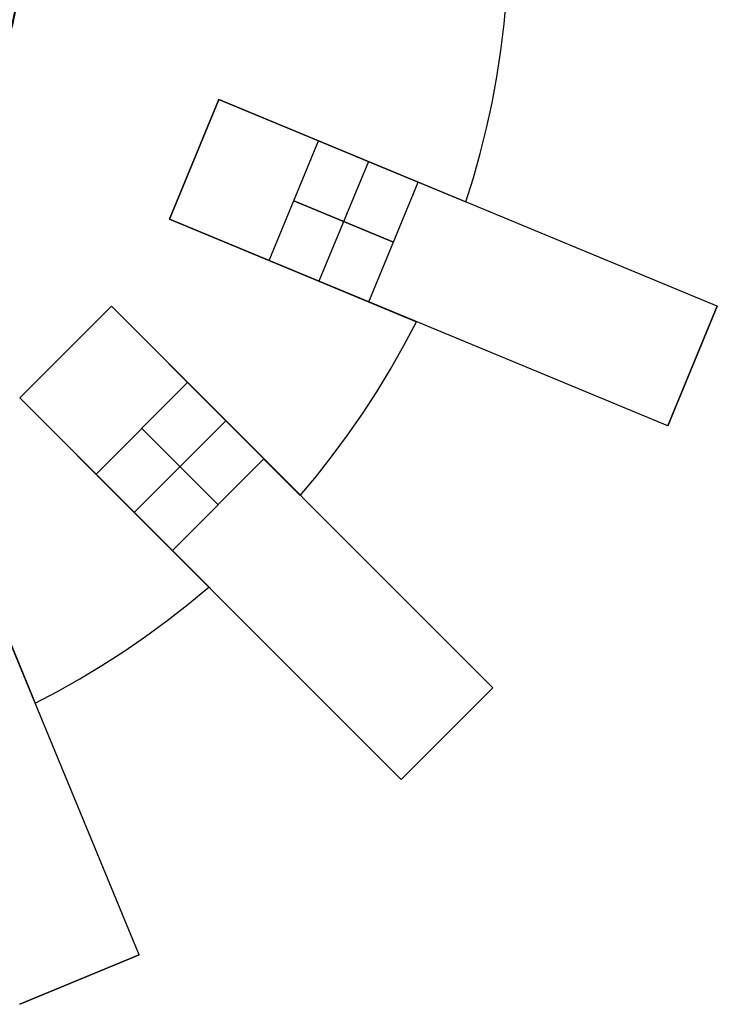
# Model space of a CAD drawing. Header units: millimetres. Extents: x 625 to 835, y 1649 to 1859.
# Tile 6 of 9: x 765 to 829, y 1655 to 1746. Entities that reach past the tile are written whole.
import ezdxf

# ---------------------------------------------------------------- set-up
doc = ezdxf.new("R2010")
doc.units = ezdxf.units.MM

msp = doc.modelspace()

# ---------------------------------------------------------------- linework, layer by layer
at = {"extrusion": (0.000142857, -2.84161e-05, 1)}
msp.add_lwpolyline([(697.71, 1767.385), (697.266, 1766.256), (696.861, 1765.113), (696.495, 1763.957), (696.17, 1762.789), (695.886, 1761.61), (695.642, 1760.422), (695.44, 1759.226), (695.279, 1758.024), (695.161, 1756.817), (695.084, 1755.607), (695.049, 1754.395), (695.056, 1753.182), (695.105, 1751.971), (695.196, 1750.761), (695.328, 1749.556), (695.503, 1748.356), (695.719, 1747.163), (695.976, 1745.978), (696.274, 1744.802), (696.613, 1743.638), (696.991, 1742.486), (697.41, 1741.347), (697.867, 1740.224), (698.364, 1739.118), (698.898, 1738.029), (699.469, 1736.96), (700.078, 1735.911), (700.722, 1734.883), (701.402, 1733.879), (702.116, 1732.899), (702.863, 1731.944), (703.643, 1731.015), (704.455, 1730.114), (705.298, 1729.242), (706.17, 1728.4), (707.071, 1727.588), (707.999, 1726.808), (708.954, 1726.06), (709.934, 1725.346), (710.939, 1724.667), (711.966, 1724.022), (713.015, 1723.414), (714.085, 1722.842), (715.173, 1722.308), (716.28, 1721.812), (717.403, 1721.354), (718.541, 1720.936), (719.693, 1720.557), (720.858, 1720.219), (722.033, 1719.92), (723.218, 1719.663), (724.411, 1719.447), (725.611, 1719.273), (726.817, 1719.14), (728.026, 1719.049), (729.238, 1719), (730.451, 1718.993), (731.663, 1719.028), (732.873, 1719.105), (734.08, 1719.224), (735.282, 1719.385), (736.478, 1719.587), (737.666, 1719.83), (738.844, 1720.115), (740.013, 1720.44), (741.169, 1720.805), (742.312, 1721.21), (743.44, 1721.655), (744.552, 1722.138), (745.647, 1722.66), (746.723, 1723.219), (747.779, 1723.816), (748.814, 1724.448), (749.826, 1725.116), (750.814, 1725.818), (751.778, 1726.555), (752.715, 1727.324), (753.626, 1728.125), (754.508, 1728.958), (755.36, 1729.82), (756.182, 1730.712), (756.973, 1731.631), (757.731, 1732.577), (758.457, 1733.549), (759.148, 1734.546), (759.804, 1735.566), (760.424, 1736.608), (761.008, 1737.67), (761.555, 1738.753), (762.064, 1739.854), (762.535, 1740.971), (762.966, 1742.105), (763.358, 1743.252), (763.71, 1744.413), (764.022, 1745.585), (764.293, 1746.767), (764.522, 1747.957), (764.711, 1749.155), (764.857, 1750.359), (764.962, 1751.567), (765.025, 1752.778), (765.046, 1753.991)], dxfattribs=at)
at = {"extrusion": (-0.000142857, 2.84161e-05, 1)}
msp.add_lwpolyline([(764.955, 1754.009), (764.934, 1752.796), (764.871, 1751.585), (764.766, 1750.377), (764.62, 1749.173), (764.431, 1747.975), (764.202, 1746.785), (763.931, 1745.603), (763.619, 1744.431), (763.267, 1743.27), (762.875, 1742.123), (762.444, 1740.989), (761.973, 1739.872), (761.464, 1738.771), (760.917, 1737.689), (760.333, 1736.626), (759.713, 1735.584), (759.057, 1734.564), (758.366, 1733.567), (757.641, 1732.595), (756.882, 1731.649), (756.091, 1730.73), (755.269, 1729.838), (754.417, 1728.976), (753.535, 1728.144), (752.625, 1727.342), (751.687, 1726.573), (750.724, 1725.837), (749.735, 1725.134), (748.723, 1724.466), (747.688, 1723.834), (746.632, 1723.237), (745.556, 1722.678), (744.462, 1722.156), (743.349, 1721.673), (742.221, 1721.228), (741.078, 1720.823), (739.922, 1720.458), (738.754, 1720.133), (737.575, 1719.848), (736.387, 1719.605), (735.191, 1719.403), (733.989, 1719.242), (732.782, 1719.123), (731.572, 1719.046), (730.36, 1719.011), (729.147, 1719.018), (727.935, 1719.067), (726.726, 1719.158), (725.521, 1719.291), (724.321, 1719.465), (723.127, 1719.681), (721.942, 1719.939), (720.767, 1720.237), (719.602, 1720.575), (718.45, 1720.954), (717.312, 1721.372), (716.189, 1721.83), (715.082, 1722.326), (713.994, 1722.86), (712.924, 1723.432), (711.875, 1724.04), (710.848, 1724.685), (709.843, 1725.364), (708.863, 1726.078), (707.908, 1726.826), (706.98, 1727.606), (706.079, 1728.418), (705.207, 1729.26), (704.364, 1730.132), (703.552, 1731.033), (702.772, 1731.962), (702.025, 1732.917), (701.311, 1733.897), (700.631, 1734.901), (699.987, 1735.929), (699.379, 1736.978), (698.807, 1738.047), (698.273, 1739.136), (697.776, 1740.242), (697.319, 1741.365), (696.9, 1742.504), (696.522, 1743.656), (696.183, 1744.82), (695.885, 1745.996), (695.628, 1747.181), (695.412, 1748.374), (695.238, 1749.574), (695.105, 1750.779), (695.014, 1751.989), (694.965, 1753.2), (694.958, 1754.413), (694.993, 1755.625), (695.07, 1756.836), (695.189, 1758.042), (695.349, 1759.244), (695.551, 1760.44), (695.795, 1761.628), (696.079, 1762.807), (696.404, 1763.975), (696.77, 1765.132), (697.175, 1766.275), (697.62, 1767.403)], dxfattribs=at)
for points in [[(805.998, 1729.015), (806.696, 1731.246), (807.335, 1733.521), (807.912, 1735.84), (808.424, 1738.2), (808.87, 1740.599), (809.245, 1743.034), (809.547, 1745.502), (809.775, 1748)], [(805.998, 1729.015), (806.696, 1731.246), (807.335, 1733.521), (807.912, 1735.84), (808.424, 1738.2), (808.87, 1740.599), (809.245, 1743.034), (809.547, 1745.502), (809.775, 1748)], [(805.998, 1729.015), (806.696, 1731.246), (807.335, 1733.521), (807.912, 1735.84), (808.424, 1738.2), (808.87, 1740.599), (809.245, 1743.034), (809.547, 1745.502), (809.775, 1748)], [(805.998, 1729.015), (806.696, 1731.246), (807.335, 1733.521), (807.912, 1735.84), (808.424, 1738.2), (808.87, 1740.599), (809.245, 1743.034), (809.547, 1745.502), (809.775, 1748)], [(805.998, 1729.015), (806.696, 1731.246), (807.335, 1733.521), (807.912, 1735.84), (808.424, 1738.2), (808.87, 1740.599), (809.245, 1743.034), (809.547, 1745.502), (809.775, 1748)], [(805.998, 1729.015), (806.696, 1731.246), (807.335, 1733.521), (807.912, 1735.84), (808.424, 1738.2), (808.87, 1740.599), (809.245, 1743.034), (809.547, 1745.502), (809.775, 1748)], [(783.109, 1738.496), (778.517, 1727.409)], [(778.517, 1727.409), (783.109, 1738.496)], [(778.517, 1727.409), (783.109, 1738.496)], [(778.517, 1727.409), (783.109, 1738.496)], [(783.109, 1738.496), (778.517, 1727.409)], [(783.109, 1738.496), (778.517, 1727.409)], [(783.109, 1738.496), (796.968, 1732.755)], [(783.109, 1738.496), (796.968, 1732.755)], [(783.109, 1738.496), (796.968, 1732.755)], [(783.109, 1738.496), (796.968, 1732.755)], [(829.303, 1719.362), (783.109, 1738.496)], [(787.756, 1723.582), (792.348, 1734.669)], [(787.756, 1723.582), (792.348, 1734.669)], [(801.587, 1730.842), (792.348, 1734.669)], [(792.348, 1734.669), (801.587, 1730.842)], [(796.968, 1732.755), (792.375, 1721.669)], [(796.968, 1732.755), (792.375, 1721.669)], [(796.968, 1732.755), (805.998, 1729.015)], [(796.968, 1732.755), (805.998, 1729.015)], [(796.968, 1732.755), (805.998, 1729.015)], [(796.968, 1732.755), (805.998, 1729.015)], [(796.995, 1719.755), (801.587, 1730.842)], [(796.995, 1719.755), (801.587, 1730.842)], [(799.291, 1725.299), (790.052, 1729.126)], [(790.052, 1729.126), (799.291, 1725.299)], [(792.375, 1721.669), (778.517, 1727.409)], [(778.517, 1727.409), (792.375, 1721.669)], [(792.375, 1721.669), (778.517, 1727.409)], [(778.517, 1727.409), (792.375, 1721.669)], [(824.711, 1708.275), (778.517, 1727.409)], [(787.756, 1723.582), (796.995, 1719.755)], [(796.995, 1719.755), (787.756, 1723.582)], [(801.406, 1717.928), (792.375, 1721.669)], [(792.375, 1721.669), (801.406, 1717.928)], [(801.406, 1717.928), (792.375, 1721.669)], [(792.375, 1721.669), (801.406, 1717.928)], [(773.134, 1719.352), (764.648, 1710.866)], [(764.648, 1710.866), (773.134, 1719.352)], [(764.648, 1710.866), (773.134, 1719.352)], [(764.648, 1710.866), (773.134, 1719.352)], [(773.134, 1719.352), (764.648, 1710.866)], [(773.134, 1719.352), (764.648, 1710.866)], [(773.134, 1719.352), (764.648, 1710.866)], [(773.134, 1719.352), (783.74, 1708.745)], [(773.134, 1719.352), (783.74, 1708.745)], [(773.134, 1719.352), (783.74, 1708.745)], [(773.134, 1719.352), (783.74, 1708.745)], [(808.489, 1683.996), (773.134, 1719.352)], [(824.711, 1708.275), (829.303, 1719.362)], [(824.711, 1708.275), (829.303, 1719.362)], [(829.303, 1719.362), (824.711, 1708.275)], [(829.303, 1719.362), (824.711, 1708.275)], [(790.652, 1701.833), (792.15, 1703.627), (793.611, 1705.486), (795.032, 1707.407), (796.408, 1709.391), (797.738, 1711.437), (799.016, 1713.543), (800.24, 1715.707), (801.406, 1717.928)], [(790.652, 1701.833), (792.15, 1703.627), (793.611, 1705.486), (795.032, 1707.407), (796.408, 1709.391), (797.738, 1711.437), (799.016, 1713.543), (800.24, 1715.707), (801.406, 1717.928)], [(790.652, 1701.833), (792.15, 1703.627), (793.611, 1705.486), (795.032, 1707.407), (796.408, 1709.391), (797.738, 1711.437), (799.016, 1713.543), (800.24, 1715.707), (801.406, 1717.928)], [(790.652, 1701.833), (792.15, 1703.627), (793.611, 1705.486), (795.032, 1707.407), (796.408, 1709.391), (797.738, 1711.437), (799.016, 1713.543), (800.24, 1715.707), (801.406, 1717.928)], [(790.652, 1701.833), (792.15, 1703.627), (793.611, 1705.486), (795.032, 1707.407), (796.408, 1709.391), (797.738, 1711.437), (799.016, 1713.543), (800.24, 1715.707), (801.406, 1717.928)], [(790.652, 1701.833), (792.15, 1703.627), (793.611, 1705.486), (795.032, 1707.407), (796.408, 1709.391), (797.738, 1711.437), (799.016, 1713.543), (800.24, 1715.707), (801.406, 1717.928)], [(771.719, 1703.795), (780.205, 1712.281)], [(771.719, 1703.795), (780.205, 1712.281)], [(787.276, 1705.21), (780.205, 1712.281)], [(780.205, 1712.281), (787.276, 1705.21)], [(775.255, 1700.26), (764.648, 1710.866)], [(764.648, 1710.866), (775.255, 1700.26)], [(775.255, 1700.26), (764.648, 1710.866)], [(764.648, 1710.866), (775.255, 1700.26)], [(800.004, 1675.511), (764.648, 1710.866)], [(783.74, 1708.745), (775.255, 1700.26)], [(783.74, 1708.745), (775.255, 1700.26)], [(783.74, 1708.745), (790.652, 1701.833)], [(783.74, 1708.745), (790.652, 1701.833)], [(783.74, 1708.745), (790.652, 1701.833)], [(783.74, 1708.745), (790.652, 1701.833)], [(783.033, 1700.967), (775.962, 1708.038)], [(775.962, 1708.038), (783.033, 1700.967)], [(775.725, 1659.289), (756.591, 1705.483)], [(778.79, 1696.724), (787.276, 1705.21)], [(778.79, 1696.724), (787.276, 1705.21)], [(771.719, 1703.795), (778.79, 1696.724)], [(778.79, 1696.724), (771.719, 1703.795)], [(782.167, 1693.348), (775.255, 1700.26)], [(775.255, 1700.26), (782.167, 1693.348)], [(782.167, 1693.348), (775.255, 1700.26)], [(775.255, 1700.26), (782.167, 1693.348)], [(766.072, 1682.594), (768.142, 1683.678), (770.203, 1684.836), (772.251, 1686.067), (774.282, 1687.374), (776.293, 1688.755), (778.28, 1690.211), (780.239, 1691.742), (782.167, 1693.348)], [(766.072, 1682.594), (768.142, 1683.678), (770.203, 1684.836), (772.251, 1686.067), (774.282, 1687.374), (776.293, 1688.755), (778.28, 1690.211), (780.239, 1691.742), (782.167, 1693.348)], [(766.072, 1682.594), (768.142, 1683.678), (770.203, 1684.836), (772.251, 1686.067), (774.282, 1687.374), (776.293, 1688.755), (778.28, 1690.211), (780.239, 1691.742), (782.167, 1693.348)], [(766.072, 1682.594), (768.142, 1683.678), (770.203, 1684.836), (772.251, 1686.067), (774.282, 1687.374), (776.293, 1688.755), (778.28, 1690.211), (780.239, 1691.742), (782.167, 1693.348)], [(766.072, 1682.594), (768.142, 1683.678), (770.203, 1684.836), (772.251, 1686.067), (774.282, 1687.374), (776.293, 1688.755), (778.28, 1690.211), (780.239, 1691.742), (782.167, 1693.348)], [(766.072, 1682.594), (768.142, 1683.678), (770.203, 1684.836), (772.251, 1686.067), (774.282, 1687.374), (776.293, 1688.755), (778.28, 1690.211), (780.239, 1691.742), (782.167, 1693.348)], [(762.331, 1691.625), (766.072, 1682.594)], [(762.331, 1691.625), (766.072, 1682.594)], [(762.331, 1691.625), (766.072, 1682.594)], [(762.331, 1691.625), (766.072, 1682.594)], [(800.004, 1675.511), (808.489, 1683.996)], [(800.004, 1675.511), (808.489, 1683.996)], [(808.489, 1683.996), (800.004, 1675.511)], [(764.638, 1654.697), (775.725, 1659.289)], [(764.638, 1654.697), (775.725, 1659.289)], [(775.725, 1659.289), (764.638, 1654.697)]]:
    msp.add_lwpolyline(points)
at = {"extrusion": (1, 0, 0)}
for points in [[(1738.496, -12.005), (1738.496, -312.005)], [(1732.952, -12.005), (1732.952, -312.005)], [(1729.015, -324.005), (1729.015, -312.005)], [(1729.015, -12.005), (1729.015, -0.005)], [(1728.929, 9.575), (1728.929, -333.585)], [(1727.409, -312.005), (1727.409, -12.005)], [(1719.352, -12.005), (1719.352, -312.005)], [(1719.362, -304.005), (1719.362, -20.005)], [(1717.928, -324.005), (1717.928, -312.005)], [(1717.928, -12.005), (1717.928, -0.005)], [(1717.842, 9.575), (1717.842, -333.585)], [(1715.109, -12.005), (1715.109, -312.005)], [(1713.818, -304.005), (1713.818, -20.005)], [(1710.866, -312.005), (1710.866, -12.005)], [(1708.275, -20.005), (1708.275, -304.005)], [(1701.833, -324.005), (1701.833, -312.005)], [(1701.833, -12.005), (1701.833, -0.005)], [(1701.674, 9.575), (1701.674, -333.585)], [(1693.348, -324.005), (1693.348, -312.005)], [(1693.348, -12.005), (1693.348, -0.005)], [(1693.189, 9.575), (1693.189, -333.585)], [(1683.996, -304.005), (1683.996, -20.005)], [(1682.594, -324.005), (1682.594, -312.005)], [(1682.594, -12.005), (1682.594, -0.005)], [(1682.386, 9.575), (1682.386, -333.585)], [(1679.754, -304.005), (1679.754, -20.005)], [(1675.511, -20.005), (1675.511, -304.005)], [(1659.289, -304.005), (1659.289, -20.005)], [(1656.993, -304.005), (1656.993, -20.005)], [(1654.697, -20.005), (1654.697, -304.005)]]:
    msp.add_lwpolyline(points, dxfattribs=at)
at = {"extrusion": (0.382683, 0.92388, -2.66178e-14)}
msp.add_lwpolyline([(-68.205, 9.995), (-67.864, 9.989), (-67.523, 9.972), (-67.183, 9.943), (-66.844, 9.902), (-66.506, 9.85), (-66.171, 9.786), (-65.838, 9.711), (-65.507, 9.624), (-65.18, 9.526), (-64.857, 9.418), (-64.537, 9.298), (-64.221, 9.167), (-63.91, 9.026), (-63.605, 8.874), (-63.304, 8.712), (-63.009, 8.539), (-62.721, 8.357), (-62.439, 8.165), (-62.163, 7.963), (-61.894, 7.752), (-61.633, 7.532), (-61.38, 7.303), (-61.134, 7.066), (-60.897, 6.821), (-60.668, 6.567), (-60.448, 6.306), (-60.237, 6.037), (-60.036, 5.762), (-59.843, 5.48), (-59.661, 5.191), (-59.489, 4.896), (-59.326, 4.596), (-59.175, 4.29), (-59.033, 3.979), (-58.903, 3.664), (-58.783, 3.344), (-58.674, 3.02), (-58.576, 2.693), (-58.49, 2.363), (-58.414, 2.03), (-58.351, 1.694), (-58.298, 1.357), (-58.258, 1.018), (-58.229, 0.677), (-58.211, 0.336), (-58.205, -0.005)], dxfattribs=at)
at = {"extrusion": (0.382683, 0.92388, -2.71978e-14)}
msp.add_lwpolyline([(-58.205, -324.005), (-58.211, -324.346), (-58.229, -324.687), (-58.258, -325.028), (-58.298, -325.367), (-58.351, -325.704), (-58.414, -326.04), (-58.49, -326.373), (-58.576, -326.703), (-58.674, -327.03), (-58.783, -327.354), (-58.903, -327.674), (-59.033, -327.989), (-59.175, -328.3), (-59.326, -328.606), (-59.489, -328.906), (-59.661, -329.201), (-59.843, -329.49), (-60.036, -329.772), (-60.237, -330.047), (-60.448, -330.316), (-60.668, -330.577), (-60.897, -330.831), (-61.134, -331.076), (-61.38, -331.313), (-61.633, -331.542), (-61.894, -331.762), (-62.163, -331.973), (-62.439, -332.175), (-62.721, -332.367), (-63.009, -332.549), (-63.304, -332.722), (-63.605, -332.884), (-63.91, -333.036), (-64.221, -333.177), (-64.537, -333.308), (-64.857, -333.428), (-65.18, -333.536), (-65.507, -333.634), (-65.838, -333.721), (-66.171, -333.796), (-66.506, -333.86), (-66.844, -333.912), (-67.183, -333.953), (-67.523, -333.982), (-67.864, -333.999), (-68.205, -334.005)], dxfattribs=at)
msp.add_lwpolyline([(-58.205, -324.005), (-58.211, -324.346), (-58.229, -324.687), (-58.258, -325.028), (-58.298, -325.367), (-58.351, -325.704), (-58.414, -326.04), (-58.49, -326.373), (-58.576, -326.703), (-58.674, -327.03), (-58.783, -327.354), (-58.903, -327.674), (-59.033, -327.989), (-59.175, -328.3), (-59.326, -328.606), (-59.489, -328.906), (-59.661, -329.201), (-59.843, -329.49), (-60.036, -329.772), (-60.237, -330.047), (-60.448, -330.316), (-60.668, -330.577), (-60.897, -330.831), (-61.134, -331.076), (-61.38, -331.313), (-61.633, -331.542), (-61.894, -331.762), (-62.163, -331.973), (-62.439, -332.175), (-62.721, -332.367), (-63.009, -332.549), (-63.304, -332.722), (-63.605, -332.884), (-63.91, -333.036), (-64.221, -333.177), (-64.537, -333.308), (-64.857, -333.428), (-65.18, -333.536), (-65.507, -333.634), (-65.838, -333.721), (-66.171, -333.796), (-66.506, -333.86), (-66.844, -333.912), (-67.183, -333.953), (-67.523, -333.982), (-67.864, -333.999), (-68.205, -334.005)], dxfattribs=at)
at = {"extrusion": (0.382683, 0.92388, 4.89729e-15)}
msp.add_lwpolyline([(-68.205, 9.995), (-67.864, 9.989), (-67.523, 9.972), (-67.183, 9.943), (-66.844, 9.902), (-66.506, 9.85), (-66.171, 9.786), (-65.838, 9.711), (-65.507, 9.624), (-65.18, 9.526), (-64.857, 9.418), (-64.537, 9.298), (-64.221, 9.167), (-63.91, 9.026), (-63.605, 8.874), (-63.304, 8.712), (-63.009, 8.539), (-62.721, 8.357), (-62.439, 8.165), (-62.163, 7.963), (-61.894, 7.752), (-61.633, 7.532), (-61.38, 7.303), (-61.134, 7.066), (-60.897, 6.821), (-60.668, 6.567), (-60.448, 6.306), (-60.237, 6.037), (-60.036, 5.762), (-59.843, 5.48), (-59.661, 5.191), (-59.489, 4.896), (-59.326, 4.596), (-59.175, 4.29), (-59.033, 3.979), (-58.903, 3.664), (-58.783, 3.344), (-58.674, 3.02), (-58.576, 2.693), (-58.49, 2.363), (-58.414, 2.03), (-58.351, 1.694), (-58.298, 1.357), (-58.258, 1.018), (-58.229, 0.677), (-58.211, 0.336), (-58.205, -0.005)], dxfattribs=at)
at = {"extrusion": (0.382683, 0.92388, 2.6604e-14)}
msp.add_lwpolyline([(-58.205, -324.005), (-58.211, -324.346), (-58.229, -324.687), (-58.258, -325.028), (-58.298, -325.367), (-58.351, -325.704), (-58.414, -326.04), (-58.49, -326.373), (-58.576, -326.703), (-58.674, -327.03), (-58.783, -327.354), (-58.903, -327.674), (-59.033, -327.989), (-59.175, -328.3), (-59.326, -328.606), (-59.489, -328.906), (-59.661, -329.201), (-59.843, -329.49), (-60.036, -329.772), (-60.237, -330.047), (-60.448, -330.316), (-60.668, -330.577), (-60.897, -330.831), (-61.134, -331.076), (-61.38, -331.313), (-61.633, -331.542), (-61.894, -331.762), (-62.163, -331.973), (-62.439, -332.175), (-62.721, -332.367), (-63.009, -332.549), (-63.304, -332.722), (-63.605, -332.884), (-63.91, -333.036), (-64.221, -333.177), (-64.537, -333.308), (-64.857, -333.428), (-65.18, -333.536), (-65.507, -333.634), (-65.838, -333.721), (-66.171, -333.796), (-66.506, -333.86), (-66.844, -333.912), (-67.183, -333.953), (-67.523, -333.982), (-67.864, -333.999), (-68.205, -334.005)], dxfattribs=at)
at = {"extrusion": (0.382683, 0.92388, -8.83519e-15)}
msp.add_lwpolyline([(-108.205, -20.005), (-108.188, -18.981), (-108.135, -17.958), (-108.048, -16.937), (-107.926, -15.92), (-107.769, -14.908), (-107.578, -13.901), (-107.352, -12.902), (-107.093, -11.911), (-106.8, -10.93), (-106.473, -9.959), (-106.114, -8.999), (-105.722, -8.053), (-105.298, -7.12), (-104.842, -6.203), (-104.355, -5.302), (-103.838, -4.417), (-103.291, -3.551), (-102.714, -2.705), (-102.109, -1.878), (-101.477, -1.072), (-100.817, -0.289), (-100.13, 0.472), (-99.419, 1.208), (-98.682, 1.92), (-97.921, 2.606), (-97.138, 3.266), (-96.332, 3.899), (-95.506, 4.504), (-94.659, 5.08), (-93.793, 5.628), (-92.909, 6.145), (-92.007, 6.632), (-91.09, 7.087), (-90.157, 7.511), (-89.211, 7.903), (-88.252, 8.263), (-87.281, 8.589), (-86.299, 8.883), (-85.308, 9.142), (-84.309, 9.368), (-83.303, 9.559), (-82.29, 9.716), (-81.273, 9.838), (-80.253, 9.925), (-79.23, 9.978), (-78.205, 9.995)], dxfattribs=at)
at = {"extrusion": (0.382683, 0.92388, 3.89426e-15)}
msp.add_lwpolyline([(-78.205, -334.005), (-79.23, -333.988), (-80.253, -333.935), (-81.273, -333.848), (-82.29, -333.726), (-83.303, -333.569), (-84.309, -333.378), (-85.308, -333.152), (-86.299, -332.893), (-87.281, -332.599), (-88.252, -332.273), (-89.211, -331.913), (-90.157, -331.521), (-91.09, -331.097), (-92.007, -330.642), (-92.909, -330.155), (-93.793, -329.638), (-94.659, -329.09), (-95.506, -328.514), (-96.332, -327.909), (-97.138, -327.276), (-97.921, -326.616), (-98.682, -325.93), (-99.419, -325.218), (-100.13, -324.482), (-100.817, -323.721), (-101.477, -322.938), (-102.109, -322.132), (-102.714, -321.305), (-103.291, -320.459), (-103.838, -319.593), (-104.355, -318.708), (-104.842, -317.807), (-105.298, -316.89), (-105.722, -315.957), (-106.114, -315.011), (-106.473, -314.051), (-106.8, -313.08), (-107.093, -312.099), (-107.352, -311.108), (-107.578, -310.109), (-107.769, -309.102), (-107.926, -308.09), (-108.048, -307.073), (-108.135, -306.052), (-108.188, -305.029), (-108.205, -304.005)], dxfattribs=at)
at = {"extrusion": (0.382683, 0.92388, 2.71978e-14)}
msp.add_lwpolyline([(-58.205, -0.005), (-58.211, 0.336), (-58.229, 0.677), (-58.258, 1.018), (-58.298, 1.357), (-58.351, 1.694), (-58.414, 2.03), (-58.49, 2.363), (-58.576, 2.693), (-58.674, 3.02), (-58.783, 3.344), (-58.903, 3.664), (-59.033, 3.979), (-59.175, 4.29), (-59.326, 4.596), (-59.489, 4.896), (-59.661, 5.191), (-59.843, 5.48), (-60.036, 5.762), (-60.237, 6.037), (-60.448, 6.306), (-60.668, 6.567), (-60.897, 6.821), (-61.134, 7.066), (-61.38, 7.303), (-61.633, 7.532), (-61.894, 7.752), (-62.163, 7.963), (-62.439, 8.165), (-62.721, 8.357), (-63.009, 8.539), (-63.304, 8.712), (-63.605, 8.874), (-63.91, 9.026), (-64.221, 9.167), (-64.537, 9.298), (-64.857, 9.418), (-65.18, 9.526), (-65.507, 9.624), (-65.838, 9.711), (-66.171, 9.786), (-66.506, 9.85), (-66.844, 9.902), (-67.183, 9.943), (-67.523, 9.972), (-67.864, 9.989), (-68.205, 9.995)], dxfattribs=at)
at = {"extrusion": (0.382683, 0.92388, -4.3332e-15)}
msp.add_lwpolyline([(-108.205, -20.005), (-108.188, -18.981), (-108.135, -17.958), (-108.048, -16.937), (-107.926, -15.92), (-107.769, -14.908), (-107.578, -13.901), (-107.352, -12.902), (-107.093, -11.911), (-106.8, -10.93), (-106.473, -9.959), (-106.114, -8.999), (-105.722, -8.053), (-105.298, -7.12), (-104.842, -6.203), (-104.355, -5.302), (-103.838, -4.417), (-103.291, -3.551), (-102.714, -2.705), (-102.109, -1.878), (-101.477, -1.072), (-100.817, -0.289), (-100.13, 0.472), (-99.419, 1.208), (-98.682, 1.92), (-97.921, 2.606), (-97.138, 3.266), (-96.332, 3.899), (-95.506, 4.504), (-94.659, 5.08), (-93.793, 5.628), (-92.909, 6.145), (-92.007, 6.632), (-91.09, 7.087), (-90.157, 7.511), (-89.211, 7.903), (-88.252, 8.263), (-87.281, 8.589), (-86.299, 8.883), (-85.308, 9.142), (-84.309, 9.368), (-83.303, 9.559), (-82.29, 9.716), (-81.273, 9.838), (-80.253, 9.925), (-79.23, 9.978), (-78.205, 9.995)], dxfattribs=at)
at = {"extrusion": (0.382683, 0.92388, -2.1049e-15)}
msp.add_lwpolyline([(-78.205, -334.005), (-79.23, -333.988), (-80.253, -333.935), (-81.273, -333.848), (-82.29, -333.726), (-83.303, -333.569), (-84.309, -333.378), (-85.308, -333.152), (-86.299, -332.893), (-87.281, -332.599), (-88.252, -332.273), (-89.211, -331.913), (-90.157, -331.521), (-91.09, -331.097), (-92.007, -330.642), (-92.909, -330.155), (-93.793, -329.638), (-94.659, -329.09), (-95.506, -328.514), (-96.332, -327.909), (-97.138, -327.276), (-97.921, -326.616), (-98.682, -325.93), (-99.419, -325.218), (-100.13, -324.482), (-100.817, -323.721), (-101.477, -322.938), (-102.109, -322.132), (-102.714, -321.305), (-103.291, -320.459), (-103.838, -319.593), (-104.355, -318.708), (-104.842, -317.807), (-105.298, -316.89), (-105.722, -315.957), (-106.114, -315.011), (-106.473, -314.051), (-106.8, -313.08), (-107.093, -312.099), (-107.352, -311.108), (-107.578, -310.109), (-107.769, -309.102), (-107.926, -308.09), (-108.048, -307.073), (-108.135, -306.052), (-108.188, -305.029), (-108.205, -304.005)], dxfattribs=at)
at = {"extrusion": (-0.707107, -0.707107, 0)}
for points in [[(-659.077, 9.995), (-659.419, 9.989), (-659.76, 9.972), (-660.1, 9.943), (-660.439, 9.902), (-660.776, 9.85), (-661.112, 9.786), (-661.445, 9.711), (-661.775, 9.624), (-662.102, 9.526), (-662.426, 9.418), (-662.746, 9.298), (-663.061, 9.167), (-663.372, 9.026), (-663.678, 8.874), (-663.978, 8.712), (-664.273, 8.539), (-664.562, 8.357), (-664.844, 8.165), (-665.12, 7.963), (-665.388, 7.752), (-665.649, 7.532), (-665.903, 7.303), (-666.148, 7.066), (-666.386, 6.821), (-666.614, 6.567), (-666.834, 6.306), (-667.045, 6.037), (-667.247, 5.762), (-667.439, 5.48), (-667.622, 5.191), (-667.794, 4.896), (-667.956, 4.596), (-668.108, 4.29), (-668.249, 3.979), (-668.38, 3.664), (-668.5, 3.344), (-668.609, 3.02), (-668.707, 2.693), (-668.793, 2.363), (-668.868, 2.03), (-668.932, 1.694), (-668.984, 1.357), (-669.025, 1.018), (-669.054, 0.677), (-669.072, 0.336), (-669.077, -0.005)], [(-649.077, -334.005), (-648.053, -333.988), (-647.03, -333.935), (-646.009, -333.848), (-644.992, -333.726), (-643.98, -333.569), (-642.974, -333.378), (-641.974, -333.152), (-640.983, -332.893), (-640.002, -332.599), (-639.031, -332.273), (-638.072, -331.913), (-637.125, -331.521), (-636.193, -331.097), (-635.275, -330.642), (-634.374, -330.155), (-633.49, -329.638), (-632.624, -329.09), (-631.777, -328.514), (-630.95, -327.909), (-630.145, -327.276), (-629.361, -326.616), (-628.601, -325.93), (-627.864, -325.218), (-627.152, -324.482), (-626.466, -323.721), (-625.806, -322.938), (-625.173, -322.132), (-624.568, -321.305), (-623.992, -320.459), (-623.445, -319.593), (-622.928, -318.708), (-622.441, -317.807), (-621.985, -316.89), (-621.561, -315.957), (-621.169, -315.011), (-620.81, -314.051), (-620.483, -313.08), (-620.19, -312.099), (-619.93, -311.108), (-619.705, -310.109), (-619.514, -309.102), (-619.357, -308.09), (-619.235, -307.073), (-619.147, -306.052), (-619.095, -305.029), (-619.077, -304.005)]]:
    msp.add_lwpolyline(points, dxfattribs=at)
at = {"extrusion": (0.707107, 0.707107, 1.94083e-14)}
msp.add_lwpolyline([(669.077, -324.005), (669.072, -324.346), (669.054, -324.687), (669.025, -325.028), (668.984, -325.367), (668.932, -325.704), (668.868, -326.04), (668.793, -326.373), (668.707, -326.703), (668.609, -327.03), (668.5, -327.354), (668.38, -327.674), (668.249, -327.989), (668.108, -328.3), (667.956, -328.606), (667.794, -328.906), (667.622, -329.201), (667.439, -329.49), (667.247, -329.772), (667.045, -330.047), (666.834, -330.316), (666.614, -330.577), (666.386, -330.831), (666.148, -331.076), (665.903, -331.313), (665.649, -331.542), (665.388, -331.762), (665.12, -331.973), (664.844, -332.175), (664.562, -332.367), (664.273, -332.549), (663.978, -332.722), (663.678, -332.884), (663.372, -333.036), (663.061, -333.177), (662.746, -333.308), (662.426, -333.428), (662.102, -333.536), (661.775, -333.634), (661.445, -333.721), (661.112, -333.796), (660.776, -333.86), (660.439, -333.912), (660.1, -333.953), (659.76, -333.982), (659.419, -333.999), (659.077, -334.005)], dxfattribs=at)
at = {"extrusion": (0.382683, 0.92388, 6.60688e-15)}
msp.add_lwpolyline([(-78.205, 9.995), (-79.23, 9.978), (-80.253, 9.925), (-81.273, 9.838), (-82.29, 9.716), (-83.303, 9.559), (-84.309, 9.368), (-85.308, 9.142), (-86.299, 8.883), (-87.281, 8.589), (-88.252, 8.263), (-89.211, 7.903), (-90.157, 7.511), (-91.09, 7.087), (-92.007, 6.632), (-92.909, 6.145), (-93.793, 5.628), (-94.659, 5.08), (-95.506, 4.504), (-96.332, 3.899), (-97.138, 3.266), (-97.921, 2.606), (-98.682, 1.92), (-99.419, 1.208), (-100.13, 0.472), (-100.817, -0.289), (-101.477, -1.072), (-102.109, -1.878), (-102.714, -2.705), (-103.291, -3.551), (-103.838, -4.417), (-104.355, -5.302), (-104.842, -6.203), (-105.298, -7.12), (-105.722, -8.053), (-106.114, -8.999), (-106.473, -9.959), (-106.8, -10.93), (-107.093, -11.911), (-107.352, -12.902), (-107.578, -13.901), (-107.769, -14.908), (-107.926, -15.92), (-108.048, -16.937), (-108.135, -17.958), (-108.188, -18.981), (-108.205, -20.005)], dxfattribs=at)
at = {"extrusion": (0.382683, 0.92388, -4.56384e-15)}
msp.add_lwpolyline([(-108.205, -304.005), (-108.188, -305.029), (-108.135, -306.052), (-108.048, -307.073), (-107.926, -308.09), (-107.769, -309.102), (-107.578, -310.109), (-107.352, -311.108), (-107.093, -312.099), (-106.8, -313.08), (-106.473, -314.051), (-106.114, -315.011), (-105.722, -315.957), (-105.298, -316.89), (-104.842, -317.807), (-104.355, -318.708), (-103.838, -319.593), (-103.291, -320.459), (-102.714, -321.305), (-102.109, -322.132), (-101.477, -322.938), (-100.817, -323.721), (-100.13, -324.482), (-99.419, -325.218), (-98.682, -325.93), (-97.921, -326.616), (-97.138, -327.276), (-96.332, -327.909), (-95.506, -328.514), (-94.659, -329.09), (-93.793, -329.638), (-92.909, -330.155), (-92.007, -330.642), (-91.09, -331.097), (-90.157, -331.521), (-89.211, -331.913), (-88.252, -332.273), (-87.281, -332.599), (-86.299, -332.893), (-85.308, -333.152), (-84.309, -333.378), (-83.303, -333.569), (-82.29, -333.726), (-81.273, -333.848), (-80.253, -333.935), (-79.23, -333.988), (-78.205, -334.005)], dxfattribs=at)
at = {"extrusion": (0.707107, 0.707107, 5.50315e-15)}
msp.add_lwpolyline([(659.077, 9.995), (659.419, 9.989), (659.76, 9.972), (660.1, 9.943), (660.439, 9.902), (660.776, 9.85), (661.112, 9.786), (661.445, 9.711), (661.775, 9.624), (662.102, 9.526), (662.426, 9.418), (662.746, 9.298), (663.061, 9.167), (663.372, 9.026), (663.678, 8.874), (663.978, 8.712), (664.273, 8.539), (664.562, 8.357), (664.844, 8.165), (665.12, 7.963), (665.388, 7.752), (665.649, 7.532), (665.903, 7.303), (666.148, 7.066), (666.386, 6.821), (666.614, 6.567), (666.834, 6.306), (667.045, 6.037), (667.247, 5.762), (667.439, 5.48), (667.622, 5.191), (667.794, 4.896), (667.956, 4.596), (668.108, 4.29), (668.249, 3.979), (668.38, 3.664), (668.5, 3.344), (668.609, 3.02), (668.707, 2.693), (668.793, 2.363), (668.868, 2.03), (668.932, 1.694), (668.984, 1.357), (669.025, 1.018), (669.054, 0.677), (669.072, 0.336), (669.077, -0.005)], dxfattribs=at)
at = {"extrusion": (0.707107, 0.707107, 8.22076e-15)}
msp.add_lwpolyline([(669.077, -324.005), (669.072, -324.346), (669.054, -324.687), (669.025, -325.028), (668.984, -325.367), (668.932, -325.704), (668.868, -326.04), (668.793, -326.373), (668.707, -326.703), (668.609, -327.03), (668.5, -327.354), (668.38, -327.674), (668.249, -327.989), (668.108, -328.3), (667.956, -328.606), (667.794, -328.906), (667.622, -329.201), (667.439, -329.49), (667.247, -329.772), (667.045, -330.047), (666.834, -330.316), (666.614, -330.577), (666.386, -330.831), (666.148, -331.076), (665.903, -331.313), (665.649, -331.542), (665.388, -331.762), (665.12, -331.973), (664.844, -332.175), (664.562, -332.367), (664.273, -332.549), (663.978, -332.722), (663.678, -332.884), (663.372, -333.036), (663.061, -333.177), (662.746, -333.308), (662.426, -333.428), (662.102, -333.536), (661.775, -333.634), (661.445, -333.721), (661.112, -333.796), (660.776, -333.86), (660.439, -333.912), (660.1, -333.953), (659.76, -333.982), (659.419, -333.999), (659.077, -334.005)], dxfattribs=at)
at = {"extrusion": (0.707107, 0.707107, 0)}
for points in [[(669.077, -0.005), (669.072, 0.336), (669.054, 0.677), (669.025, 1.018), (668.984, 1.357), (668.932, 1.694), (668.868, 2.03), (668.793, 2.363), (668.707, 2.693), (668.609, 3.02), (668.5, 3.344), (668.38, 3.664), (668.249, 3.979), (668.108, 4.29), (667.956, 4.596), (667.794, 4.896), (667.622, 5.191), (667.439, 5.48), (667.247, 5.762), (667.045, 6.037), (666.834, 6.306), (666.614, 6.567), (666.386, 6.821), (666.148, 7.066), (665.903, 7.303), (665.649, 7.532), (665.388, 7.752), (665.12, 7.963), (664.844, 8.165), (664.562, 8.357), (664.273, 8.539), (663.978, 8.712), (663.678, 8.874), (663.372, 9.026), (663.061, 9.167), (662.746, 9.298), (662.426, 9.418), (662.102, 9.526), (661.775, 9.624), (661.445, 9.711), (661.112, 9.786), (660.776, 9.85), (660.439, 9.902), (660.1, 9.943), (659.76, 9.972), (659.419, 9.989), (659.077, 9.995)], [(619.077, -304.005), (619.095, -305.029), (619.147, -306.052), (619.235, -307.073), (619.357, -308.09), (619.514, -309.102), (619.705, -310.109), (619.93, -311.108), (620.19, -312.099), (620.483, -313.08), (620.81, -314.051), (621.169, -315.011), (621.561, -315.957), (621.985, -316.89), (622.441, -317.807), (622.928, -318.708), (623.445, -319.593), (623.992, -320.459), (624.568, -321.305), (625.173, -322.132), (625.806, -322.938), (626.466, -323.721), (627.152, -324.482), (627.864, -325.218), (628.601, -325.93), (629.361, -326.616), (630.145, -327.276), (630.95, -327.909), (631.777, -328.514), (632.624, -329.09), (633.49, -329.638), (634.374, -330.155), (635.275, -330.642), (636.193, -331.097), (637.125, -331.521), (638.072, -331.913), (639.031, -332.273), (640.002, -332.599), (640.983, -332.893), (641.974, -333.152), (642.974, -333.378), (643.98, -333.569), (644.992, -333.726), (646.009, -333.848), (647.03, -333.935), (648.053, -333.988), (649.077, -334.005)]]:
    msp.add_lwpolyline(points, dxfattribs=at)
at = {"extrusion": (0.707107, 0.707107, 1.37239e-14)}
msp.add_lwpolyline([(669.077, -324.005), (669.072, -324.346), (669.054, -324.687), (669.025, -325.028), (668.984, -325.367), (668.932, -325.704), (668.868, -326.04), (668.793, -326.373), (668.707, -326.703), (668.609, -327.03), (668.5, -327.354), (668.38, -327.674), (668.249, -327.989), (668.108, -328.3), (667.956, -328.606), (667.794, -328.906), (667.622, -329.201), (667.439, -329.49), (667.247, -329.772), (667.045, -330.047), (666.834, -330.316), (666.614, -330.577), (666.386, -330.831), (666.148, -331.076), (665.903, -331.313), (665.649, -331.542), (665.388, -331.762), (665.12, -331.973), (664.844, -332.175), (664.562, -332.367), (664.273, -332.549), (663.978, -332.722), (663.678, -332.884), (663.372, -333.036), (663.061, -333.177), (662.746, -333.308), (662.426, -333.428), (662.102, -333.536), (661.775, -333.634), (661.445, -333.721), (661.112, -333.796), (660.776, -333.86), (660.439, -333.912), (660.1, -333.953), (659.76, -333.982), (659.419, -333.999), (659.077, -334.005)], dxfattribs=at)
at = {"extrusion": (0.707107, 0.707107, 6.45621e-15)}
msp.add_lwpolyline([(619.077, -20.005), (619.095, -18.981), (619.147, -17.958), (619.235, -16.937), (619.357, -15.92), (619.514, -14.908), (619.705, -13.901), (619.93, -12.902), (620.19, -11.911), (620.483, -10.93), (620.81, -9.959), (621.169, -8.999), (621.561, -8.053), (621.985, -7.12), (622.441, -6.203), (622.928, -5.302), (623.445, -4.417), (623.992, -3.551), (624.568, -2.705), (625.173, -1.878), (625.806, -1.072), (626.466, -0.289), (627.152, 0.472), (627.864, 1.208), (628.601, 1.92), (629.361, 2.606), (630.145, 3.266), (630.95, 3.899), (631.777, 4.504), (632.624, 5.08), (633.49, 5.628), (634.374, 6.145), (635.275, 6.632), (636.193, 7.087), (637.125, 7.511), (638.072, 7.903), (639.031, 8.263), (640.002, 8.589), (640.983, 8.883), (641.974, 9.142), (642.974, 9.368), (643.98, 9.559), (644.992, 9.716), (646.009, 9.838), (647.03, 9.925), (648.053, 9.978), (649.077, 9.995)], dxfattribs=at)
at = {"extrusion": (0.707107, 0.707107, -7.97824e-16)}
msp.add_lwpolyline([(649.077, -334.005), (648.053, -333.988), (647.03, -333.935), (646.009, -333.848), (644.992, -333.726), (643.98, -333.569), (642.974, -333.378), (641.974, -333.152), (640.983, -332.893), (640.002, -332.599), (639.031, -332.273), (638.072, -331.913), (637.125, -331.521), (636.193, -331.097), (635.275, -330.642), (634.374, -330.155), (633.49, -329.638), (632.624, -329.09), (631.777, -328.514), (630.95, -327.909), (630.145, -327.276), (629.361, -326.616), (628.601, -325.93), (627.864, -325.218), (627.152, -324.482), (626.466, -323.721), (625.806, -322.938), (625.173, -322.132), (624.568, -321.305), (623.992, -320.459), (623.445, -319.593), (622.928, -318.708), (622.441, -317.807), (621.985, -316.89), (621.561, -315.957), (621.169, -315.011), (620.81, -314.051), (620.483, -313.08), (620.19, -312.099), (619.93, -311.108), (619.705, -310.109), (619.514, -309.102), (619.357, -308.09), (619.235, -307.073), (619.147, -306.052), (619.095, -305.029), (619.077, -304.005)], dxfattribs=at)
at = {"extrusion": (0.707107, 0.707107, 9.53057e-16)}
msp.add_lwpolyline([(619.077, -20.005), (619.095, -18.981), (619.147, -17.958), (619.235, -16.937), (619.357, -15.92), (619.514, -14.908), (619.705, -13.901), (619.93, -12.902), (620.19, -11.911), (620.483, -10.93), (620.81, -9.959), (621.169, -8.999), (621.561, -8.053), (621.985, -7.12), (622.441, -6.203), (622.928, -5.302), (623.445, -4.417), (623.992, -3.551), (624.568, -2.705), (625.173, -1.878), (625.806, -1.072), (626.466, -0.289), (627.152, 0.472), (627.864, 1.208), (628.601, 1.92), (629.361, 2.606), (630.145, 3.266), (630.95, 3.899), (631.777, 4.504), (632.624, 5.08), (633.49, 5.628), (634.374, 6.145), (635.275, 6.632), (636.193, 7.087), (637.125, 7.511), (638.072, 7.903), (639.031, 8.263), (640.002, 8.589), (640.983, 8.883), (641.974, 9.142), (642.974, 9.368), (643.98, 9.559), (644.992, 9.716), (646.009, 9.838), (647.03, 9.925), (648.053, 9.978), (649.077, 9.995)], dxfattribs=at)
at = {"extrusion": (0.707107, 0.707107, -1.9598e-15)}
msp.add_lwpolyline([(649.077, 9.995), (648.053, 9.978), (647.03, 9.925), (646.009, 9.838), (644.992, 9.716), (643.98, 9.559), (642.974, 9.368), (641.974, 9.142), (640.983, 8.883), (640.002, 8.589), (639.031, 8.263), (638.072, 7.903), (637.125, 7.511), (636.193, 7.087), (635.275, 6.632), (634.374, 6.145), (633.49, 5.628), (632.624, 5.08), (631.777, 4.504), (630.95, 3.899), (630.145, 3.266), (629.361, 2.606), (628.601, 1.92), (627.864, 1.208), (627.152, 0.472), (626.466, -0.289), (625.806, -1.072), (625.173, -1.878), (624.568, -2.705), (623.992, -3.551), (623.445, -4.417), (622.928, -5.302), (622.441, -6.203), (621.985, -7.12), (621.561, -8.053), (621.169, -8.999), (620.81, -9.959), (620.483, -10.93), (620.19, -11.911), (619.93, -12.902), (619.705, -13.901), (619.514, -14.908), (619.357, -15.92), (619.235, -16.937), (619.147, -17.958), (619.095, -18.981), (619.077, -20.005)], dxfattribs=at)
at = {"extrusion": (0.92388, 0.382683, 4.29918e-15)}
msp.add_lwpolyline([(1236.126, -20.005), (1236.143, -18.981), (1236.196, -17.958), (1236.283, -16.937), (1236.405, -15.92), (1236.562, -14.908), (1236.753, -13.901), (1236.979, -12.902), (1237.238, -11.911), (1237.531, -10.93), (1237.858, -9.959), (1238.217, -8.999), (1238.609, -8.053), (1239.034, -7.12), (1239.489, -6.203), (1239.976, -5.302), (1240.493, -4.417), (1241.04, -3.551), (1241.617, -2.705), (1242.222, -1.878), (1242.854, -1.072), (1243.514, -0.289), (1244.201, 0.472), (1244.913, 1.208), (1245.649, 1.92), (1246.41, 2.606), (1247.193, 3.266), (1247.999, 3.899), (1248.825, 4.504), (1249.672, 5.08), (1250.538, 5.628), (1251.422, 6.145), (1252.324, 6.632), (1253.241, 7.087), (1254.174, 7.511), (1255.12, 7.903), (1256.079, 8.263), (1257.05, 8.589), (1258.032, 8.883), (1259.023, 9.142), (1260.022, 9.368), (1261.028, 9.559), (1262.041, 9.716), (1263.058, 9.838), (1264.079, 9.925), (1265.102, 9.978), (1266.126, 9.995)], dxfattribs=at)
at = {"extrusion": (0.92388, 0.382683, -3.88856e-15)}
msp.add_lwpolyline([(1266.126, -334.005), (1265.102, -333.988), (1264.079, -333.935), (1263.058, -333.848), (1262.041, -333.726), (1261.028, -333.569), (1260.022, -333.378), (1259.023, -333.152), (1258.032, -332.893), (1257.05, -332.599), (1256.079, -332.273), (1255.12, -331.913), (1254.174, -331.521), (1253.241, -331.097), (1252.324, -330.642), (1251.422, -330.155), (1250.538, -329.638), (1249.672, -329.09), (1248.825, -328.514), (1247.999, -327.909), (1247.193, -327.276), (1246.41, -326.616), (1245.649, -325.93), (1244.913, -325.218), (1244.201, -324.482), (1243.514, -323.721), (1242.854, -322.938), (1242.222, -322.132), (1241.617, -321.305), (1241.04, -320.459), (1240.493, -319.593), (1239.976, -318.708), (1239.489, -317.807), (1239.034, -316.89), (1238.609, -315.957), (1238.217, -315.011), (1237.858, -314.051), (1237.531, -313.08), (1237.238, -312.099), (1236.979, -311.108), (1236.753, -310.109), (1236.562, -309.102), (1236.405, -308.09), (1236.283, -307.073), (1236.196, -306.052), (1236.143, -305.029), (1236.126, -304.005)], dxfattribs=at)
at = {"extrusion": (0.92388, 0.382683, 2.86989e-15)}
msp.add_lwpolyline([(1236.126, -20.005), (1236.143, -18.981), (1236.196, -17.958), (1236.283, -16.937), (1236.405, -15.92), (1236.562, -14.908), (1236.753, -13.901), (1236.979, -12.902), (1237.238, -11.911), (1237.531, -10.93), (1237.858, -9.959), (1238.217, -8.999), (1238.609, -8.053), (1239.034, -7.12), (1239.489, -6.203), (1239.976, -5.302), (1240.493, -4.417), (1241.04, -3.551), (1241.617, -2.705), (1242.222, -1.878), (1242.854, -1.072), (1243.514, -0.289), (1244.201, 0.472), (1244.913, 1.208), (1245.649, 1.92), (1246.41, 2.606), (1247.193, 3.266), (1247.999, 3.899), (1248.825, 4.504), (1249.672, 5.08), (1250.538, 5.628), (1251.422, 6.145), (1252.324, 6.632), (1253.241, 7.087), (1254.174, 7.511), (1255.12, 7.903), (1256.079, 8.263), (1257.05, 8.589), (1258.032, 8.883), (1259.023, 9.142), (1260.022, 9.368), (1261.028, 9.559), (1262.041, 9.716), (1263.058, 9.838), (1264.079, 9.925), (1265.102, 9.978), (1266.126, 9.995)], dxfattribs=at)
at = {"extrusion": (0.92388, 0.382683, 4.54773e-15)}
msp.add_lwpolyline([(1266.126, -334.005), (1265.102, -333.988), (1264.079, -333.935), (1263.058, -333.848), (1262.041, -333.726), (1261.028, -333.569), (1260.022, -333.378), (1259.023, -333.152), (1258.032, -332.893), (1257.05, -332.599), (1256.079, -332.273), (1255.12, -331.913), (1254.174, -331.521), (1253.241, -331.097), (1252.324, -330.642), (1251.422, -330.155), (1250.538, -329.638), (1249.672, -329.09), (1248.825, -328.514), (1247.999, -327.909), (1247.193, -327.276), (1246.41, -326.616), (1245.649, -325.93), (1244.913, -325.218), (1244.201, -324.482), (1243.514, -323.721), (1242.854, -322.938), (1242.222, -322.132), (1241.617, -321.305), (1241.04, -320.459), (1240.493, -319.593), (1239.976, -318.708), (1239.489, -317.807), (1239.034, -316.89), (1238.609, -315.957), (1238.217, -315.011), (1237.858, -314.051), (1237.531, -313.08), (1237.238, -312.099), (1236.979, -311.108), (1236.753, -310.109), (1236.562, -309.102), (1236.405, -308.09), (1236.283, -307.073), (1236.196, -306.052), (1236.143, -305.029), (1236.126, -304.005)], dxfattribs=at)

doc.saveas('drawing.dxf')
